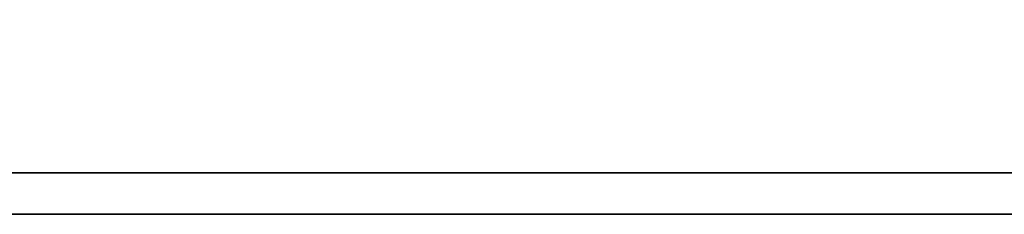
# Model space of a CAD drawing. Header units: millimetres. Extents: x 467 to 837, y 501 to 636.
# Tile 33 of 50: x 732.82 to 738.1, y 541.05 to 542.1. Entities that reach past the tile are written whole.
import ezdxf

# ---------------------------------------------------------------- set-up
doc = ezdxf.new("R2010")
doc.units = ezdxf.units.MM
doc.layers.add('DIM', color=4, linetype='CONTINUOUS')
doc.layers.add('layer 1', color=7, linetype='CONTINUOUS')

# ---------------------------------------------------------------- blocks, each defined once
blk = doc.blocks.new('TBI MOTION logo(完整正式版)')
at = {"layer": 'layer 1', "color": 22, "lineweight": 35}
blk.add_open_spline([(75.90875, -9.47875), (75.90875, -9.47875), (75.90875, -12.28625), (75.90875, -12.28625), (75.90875, -12.28625), (75.90875, -12.28625), (75.90875, -12.47875), (75.90875, -12.47875), (75.90875, -12.47875), (75.90875, -12.47875), (75.71625, -12.47875), (75.71625, -12.47875), (75.71625, -12.47875), (75.71625, -12.47875), (-88.32875, -12.47875), (-88.32875, -12.47875), (-88.32875, -12.47875), (-88.32875, -12.47875), (-88.32875, -13.29375), (-88.32875, -13.29375), (-88.32875, -13.29375), (-88.32875, -13.29375), (82.89125, -13.29375), (82.89125, -13.29375), (82.89125, -13.29375), (82.89125, -13.29375), (75.90875, -9.47875), (75.90875, -9.47875)], degree=3, knots=[0, 0, 0, 0, 0.14285714, 0.14285714, 0.14285714, 0.14285715, 0.28571429, 0.28571429, 0.28571429, 0.2857143, 0.42857143, 0.42857143, 0.42857143, 0.42857144, 0.57142857, 0.57142857, 0.57142857, 0.57142858, 0.71428571, 0.71428571, 0.71428571, 0.71428572, 0.85714286, 0.85714286, 0.85714286, 0.85714287, 1, 1, 1, 1], dxfattribs=at)

msp = doc.modelspace()

# ---------------------------------------------------------------- block references
at = {"layer": 'DIM', "color": 7, "xscale": 0.2736514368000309, "yscale": 0.2736514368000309, "zscale": 0.2736514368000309}
msp.add_blockref('TBI MOTION logo(完整正式版)', (742.7691, 544.6927), dxfattribs=at)

doc.saveas('drawing.dxf')
